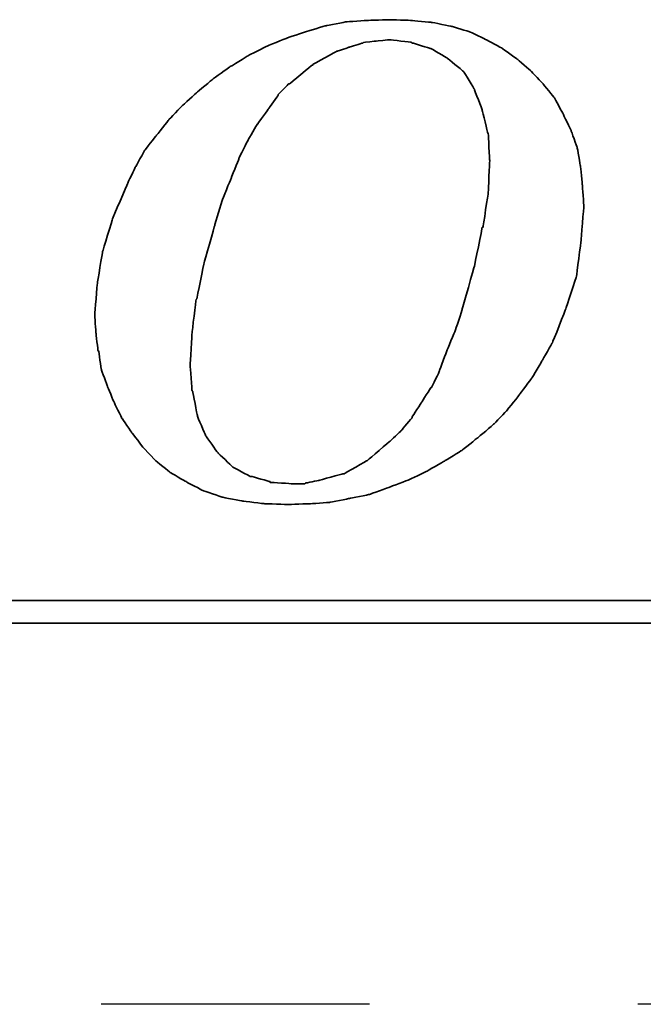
# Model space of a CAD drawing. Extents: x 473 to 1054, y -106 to 208.
# Tile 32 of 45: x 1026.94 to 1029.85, y -68.56 to -63.98. Entities that reach past the tile are written whole.
import ezdxf

# ---------------------------------------------------------------- set-up
doc = ezdxf.new("R2010")
doc.units = 0
doc.header["$MEASUREMENT"] = 0
doc.linetypes.add('CENTER', pattern=[2, 1.25, -0.25, 0.25, -0.25])
for name, color, linetype in [('CL', 1, 'CENTER'), ('DIM', 4, 'CONTINUOUS'), ('layer 1', 7, 'CONTINUOUS')]:
    doc.layers.add(name, color=color, linetype=linetype)

# ---------------------------------------------------------------- blocks, each defined once
blk = doc.blocks.new('TBI MOTION logo(完整正式版)')
at = {"layer": 'layer 1', "color": 22, "lineweight": 35}
for points, knots in [([(-11.34375, -6.98375), (-11.34375, -6.98375), (-10.91375, -7.43875), (-10.91375, -7.43875), (-10.91375, -7.43875), (-10.91375, -7.43875), (-10.38625, -7.87125), (-10.38625, -7.87125), (-10.38625, -7.87125), (-10.38625, -7.87125), (-9.81125, -8.20375), (-9.81125, -8.20375), (-9.81125, -8.20375), (-9.81125, -8.20375), (-9.21125, -8.51875), (-9.21125, -8.51875), (-9.21125, -8.51875), (-9.21125, -8.51875), (-8.51625, -8.75875), (-8.51625, -8.75875), (-8.51625, -8.75875), (-8.51625, -8.75875), (-7.77125, -8.90375), (-7.77125, -8.90375), (-7.77125, -8.90375), (-7.77125, -8.90375), (-6.97875, -8.99875), (-6.97875, -8.99875), (-6.97875, -8.99875), (-6.97875, -8.99875), (-6.14125, -9.02375), (-6.14125, -9.02375), (-6.14125, -9.02375), (-6.14125, -9.02375), (-5.37125, -8.99875), (-5.37125, -8.99875), (-5.37125, -8.99875), (-5.37125, -8.99875), (-4.65375, -8.94875), (-4.65375, -8.94875), (-4.65375, -8.94875), (-4.65375, -8.94875), (-3.93375, -8.80625), (-3.93375, -8.80625), (-3.93375, -8.80625), (-3.93375, -8.80625), (-3.21375, -8.66375), (-3.21375, -8.66375), (-3.21375, -8.66375), (-3.21375, -8.66375), (-2.49375, -8.39875), (-2.49375, -8.39875), (-2.49375, -8.39875), (-2.49375, -8.39875), (-1.79875, -8.13375), (-1.79875, -8.13375), (-1.79875, -8.13375), (-1.79875, -8.13375), (-1.17375, -7.84375), (-1.17375, -7.84375), (-1.17375, -7.84375), (-1.17375, -7.84375), (-0.52375, -7.46375), (-0.52375, -7.46375), (-0.52375, -7.46375), (-0.52375, -7.46375), (0.10124, -7.07875), (0.10124, -7.07875), (0.10124, -7.07875), (0.10124, -7.07875), (0.67625, -6.62375), (0.67625, -6.62375), (0.67625, -6.62375), (0.67625, -6.62375), (1.24874, -6.14375), (1.24874, -6.14375), (1.24874, -6.14375), (1.24874, -6.14375), (1.72874, -5.64125), (1.72874, -5.64125), (1.72874, -5.64125), (1.72874, -5.64125), (2.18624, -5.06375), (2.18624, -5.06375), (2.18624, -5.06375), (2.18624, -5.06375), (2.61625, -4.48874), (2.61625, -4.48874), (2.61625, -4.48874), (2.61625, -4.48874), (3.00125, -3.83874), (3.00125, -3.83874), (3.00125, -3.83874), (3.00125, -3.83874), (3.36124, -3.21374), (3.36124, -3.21374), (3.36124, -3.21374), (3.36124, -3.21374), (3.84374, -1.99125), (3.84374, -1.99125), (3.84374, -1.99125), (3.84374, -1.99125), (4.22625, -0.81875), (4.22625, -0.81875), (4.22625, -0.81875), (4.22625, -0.81875), (4.39125, 0.45624), (4.39125, 0.45624), (4.39125, 0.45624), (4.39125, 0.45624), (4.48874, 1.70124), (4.48874, 1.70124), (4.48874, 1.70124), (4.48874, 1.70124), (4.43874, 2.44625), (4.43874, 2.44625), (4.43874, 2.44625), (4.43874, 2.44625), (4.36874, 3.14125), (4.36874, 3.14125), (4.36874, 3.14125), (4.36874, 3.14125), (4.25125, 3.81125), (4.25125, 3.81125), (4.25125, 3.81125), (4.25125, 3.81125), (4.03124, 4.41125), (4.03124, 4.41125), (4.03124, 4.41125), (4.03124, 4.41125), (3.74374, 5.01125), (3.74374, 5.01125), (3.74374, 5.01125), (3.74374, 5.01125), (3.43124, 5.58875), (3.43124, 5.58875), (3.43124, 5.58875), (3.43124, 5.58875), (3.02625, 6.09125), (3.02625, 6.09125), (3.02625, 6.09125), (3.02625, 6.09125), (2.59374, 6.54875), (2.59374, 6.54875), (2.59374, 6.54875), (2.59374, 6.54875), (2.09124, 6.98125), (2.09124, 6.98125), (2.09124, 6.98125), (2.09124, 6.98125), (1.56124, 7.36625), (1.56124, 7.36625), (1.56124, 7.36625), (1.56124, 7.36625), (0.98624, 7.67625), (0.98624, 7.67625), (0.98624, 7.67625), (0.98624, 7.67625), (0.38624, 7.96375), (0.38624, 7.96375), (0.38624, 7.96375), (0.38624, 7.96375), (-0.25875, 8.15625), (-0.25875, 8.15625), (-0.25875, 8.15625), (-0.25875, 8.15625), (-0.98125, 8.30125), (-0.98125, 8.30125), (-0.98125, 8.30125), (-0.98125, 8.30125), (-1.70124, 8.37125), (-1.70124, 8.37125), (-1.70124, 8.37125), (-1.70124, 8.37125), (-2.49375, 8.39624), (-2.49375, 8.39624), (-2.49375, 8.39624), (-2.49375, 8.39624), (-3.28625, 8.37125), (-3.28625, 8.37125), (-3.28625, 8.37125), (-3.28625, 8.37125), (-4.05125, 8.32125), (-4.05125, 8.32125), (-4.05125, 8.32125), (-4.05125, 8.32125), (-4.77375, 8.18125), (-4.77375, 8.18125), (-4.77375, 8.18125), (-4.77375, 8.18125), (-5.51625, 7.96375), (-5.51625, 7.96375), (-5.51625, 7.96375), (-5.51625, 7.96375), (-6.21125, 7.72625), (-6.21125, 7.72625), (-6.21125, 7.72625), (-6.21125, 7.72625), (-6.92875, 7.43625), (-6.92875, 7.43625), (-6.92875, 7.43625), (-6.92875, 7.43625), (-7.57875, 7.10125), (-7.57875, 7.10125), (-7.57875, 7.10125), (-7.57875, 7.10125), (-8.24875, 6.69125), (-8.24875, 6.69125), (-8.24875, 6.69125), (-8.24875, 6.69125), (-8.84875, 6.26125), (-8.84875, 6.26125), (-8.84875, 6.26125), (-8.84875, 6.26125), (-9.42625, 5.78125), (-9.42625, 5.78125), (-9.42625, 5.78125), (-9.42625, 5.78125), (-9.95375, 5.30125), (-9.95375, 5.30125), (-9.95375, 5.30125), (-9.95375, 5.30125), (-10.43375, 4.79624), (-10.43375, 4.79624), (-10.43375, 4.79624), (-10.43375, 4.79624), (-10.88875, 4.22125), (-10.88875, 4.22125), (-10.88875, 4.22125), (-10.88875, 4.22125), (-11.29875, 3.69375), (-11.29875, 3.69375), (-11.29875, 3.69375), (-11.29875, 3.69375), (-11.63375, 3.09125), (-11.63375, 3.09125), (-11.63375, 3.09125), (-11.63375, 3.09125), (-11.91875, 2.49625), (-11.91875, 2.49625), (-11.91875, 2.49625), (-11.91875, 2.49625), (-12.44875, 1.24625), (-12.44875, 1.24625), (-12.44875, 1.24625), (-12.44875, 1.24625), (-12.80875, 0.06874), (-12.80875, 0.06874), (-12.80875, 0.06874), (-12.80875, 0.06874), (-12.99875, -1.07875), (-12.99875, -1.07875), (-12.99875, -1.07875), (-12.99875, -1.07875), (-13.09375, -2.18375), (-13.09375, -2.18375), (-13.09375, -2.18375), (-13.09375, -2.18375), (-13.04875, -2.85375), (-13.04875, -2.85375), (-13.04875, -2.85375), (-13.04875, -2.85375), (-12.97375, -3.50375), (-12.97375, -3.50375), (-12.97375, -3.50375), (-12.97375, -3.50375), (-12.95375, -3.50375), (-12.95375, -3.50375), (-12.95375, -3.50375), (-12.95375, -3.50375), (-12.85375, -4.17375), (-12.85375, -4.17375), (-12.85375, -4.17375), (-12.85375, -4.17375), (-12.63875, -4.77624), (-12.63875, -4.77624), (-12.63875, -4.77624), (-12.63875, -4.77624), (-12.39875, -5.35125), (-12.39875, -5.35125), (-12.39875, -5.35125), (-12.39875, -5.35125), (-12.11375, -5.92875), (-12.11375, -5.92875), (-12.11375, -5.92875), (-12.11375, -5.92875), (-11.75375, -6.45375), (-11.75375, -6.45375), (-11.75375, -6.45375), (-11.75375, -6.45375), (-11.34375, -6.98375), (-11.34375, -6.98375)], [0, 0, 0, 0, 0.01369863, 0.01369863, 0.01369863, 0.01369864, 0.02739726, 0.02739726, 0.02739726, 0.02739727, 0.04109589, 0.04109589, 0.04109589, 0.0410959, 0.05479452, 0.05479452, 0.05479452, 0.05479453, 0.06849315, 0.06849315, 0.06849315, 0.06849316, 0.08219178, 0.08219178, 0.08219178, 0.08219179, 0.09589041, 0.09589041, 0.09589041, 0.09589042, 0.10958904, 0.10958904, 0.10958904, 0.10958905, 0.12328767, 0.12328767, 0.12328767, 0.12328768, 0.1369863, 0.1369863, 0.1369863, 0.13698631, 0.15068493, 0.15068493, 0.15068493, 0.15068494, 0.16438356, 0.16438356, 0.16438356, 0.16438357, 0.17808219, 0.17808219, 0.17808219, 0.1780822, 0.19178082, 0.19178082, 0.19178082, 0.19178083, 0.20547945, 0.20547945, 0.20547945, 0.20547946, 0.21917808, 0.21917808, 0.21917808, 0.21917809, 0.23287671, 0.23287671, 0.23287671, 0.23287672, 0.24657534, 0.24657534, 0.24657534, 0.24657535, 0.26027397, 0.26027397, 0.26027397, 0.26027398, 0.2739726, 0.2739726, 0.2739726, 0.27397261, 0.28767123, 0.28767123, 0.28767123, 0.28767124, 0.30136986, 0.30136986, 0.30136986, 0.30136987, 0.31506849, 0.31506849, 0.31506849, 0.3150685, 0.32876712, 0.32876712, 0.32876712, 0.32876713, 0.34246575, 0.34246575, 0.34246575, 0.34246576, 0.35616438, 0.35616438, 0.35616438, 0.35616439, 0.36986301, 0.36986301, 0.36986301, 0.36986302, 0.38356164, 0.38356164, 0.38356164, 0.38356165, 0.39726027, 0.39726027, 0.39726027, 0.39726028, 0.4109589, 0.4109589, 0.4109589, 0.41095891, 0.42465753, 0.42465753, 0.42465753, 0.42465754, 0.43835616, 0.43835616, 0.43835616, 0.43835617, 0.45205479, 0.45205479, 0.45205479, 0.4520548, 0.46575342, 0.46575342, 0.46575342, 0.46575343, 0.47945205, 0.47945205, 0.47945205, 0.47945206, 0.49315068, 0.49315068, 0.49315068, 0.49315069, 0.50684932, 0.50684932, 0.50684932, 0.50684933, 0.52054795, 0.52054795, 0.52054795, 0.52054796, 0.53424658, 0.53424658, 0.53424658, 0.53424659, 0.54794521, 0.54794521, 0.54794521, 0.54794522, 0.56164384, 0.56164384, 0.56164384, 0.56164385, 0.57534247, 0.57534247, 0.57534247, 0.57534248, 0.5890411, 0.5890411, 0.5890411, 0.58904111, 0.60273973, 0.60273973, 0.60273973, 0.60273974, 0.61643836, 0.61643836, 0.61643836, 0.61643837, 0.63013699, 0.63013699, 0.63013699, 0.630137, 0.64383562, 0.64383562, 0.64383562, 0.64383563, 0.65753425, 0.65753425, 0.65753425, 0.65753426, 0.67123288, 0.67123288, 0.67123288, 0.67123289, 0.68493151, 0.68493151, 0.68493151, 0.68493152, 0.69863014, 0.69863014, 0.69863014, 0.69863015, 0.71232877, 0.71232877, 0.71232877, 0.71232878, 0.7260274, 0.7260274, 0.7260274, 0.72602741, 0.73972603, 0.73972603, 0.73972603, 0.73972604, 0.75342466, 0.75342466, 0.75342466, 0.75342467, 0.76712329, 0.76712329, 0.76712329, 0.7671233, 0.78082192, 0.78082192, 0.78082192, 0.78082193, 0.79452055, 0.79452055, 0.79452055, 0.79452056, 0.80821918, 0.80821918, 0.80821918, 0.80821919, 0.82191781, 0.82191781, 0.82191781, 0.82191782, 0.83561644, 0.83561644, 0.83561644, 0.83561645, 0.84931507, 0.84931507, 0.84931507, 0.84931508, 0.8630137, 0.8630137, 0.8630137, 0.86301371, 0.87671233, 0.87671233, 0.87671233, 0.87671234, 0.89041096, 0.89041096, 0.89041096, 0.89041097, 0.90410959, 0.90410959, 0.90410959, 0.9041096, 0.91780822, 0.91780822, 0.91780822, 0.91780823, 0.93150685, 0.93150685, 0.93150685, 0.93150686, 0.94520548, 0.94520548, 0.94520548, 0.94520549, 0.95890411, 0.95890411, 0.95890411, 0.95890412, 0.97260274, 0.97260274, 0.97260274, 0.97260275, 0.98630137, 0.98630137, 0.98630137, 0.98630138, 1, 1, 1, 1]), ([(-8.77875, 1.03124), (-8.77875, 1.03124), (-8.51625, 1.89625), (-8.51625, 1.89625), (-8.51625, 1.89625), (-8.51625, 1.89625), (-8.20375, 2.66375), (-8.20375, 2.66375), (-8.20375, 2.66375), (-8.20375, 2.66375), (-7.91625, 3.38125), (-7.91625, 3.38125), (-7.91625, 3.38125), (-7.91625, 3.38125), (-7.91625, 3.40624), (-7.91625, 3.40624), (-7.91625, 3.40624), (-7.91625, 3.40624), (-7.57875, 4.07624), (-7.57875, 4.07624), (-7.57875, 4.07624), (-7.57875, 4.07624), (-7.24375, 4.65125), (-7.24375, 4.65125), (-7.24375, 4.65125), (-7.24375, 4.65125), (-7.21875, 4.65125), (-7.21875, 4.65125), (-7.21875, 4.65125), (-7.21875, 4.65125), (-7.21875, 4.67624), (-7.21875, 4.67624), (-7.21875, 4.67624), (-7.21875, 4.67624), (-6.83625, 5.20375), (-6.83625, 5.20375), (-6.83625, 5.20375), (-6.83625, 5.20375), (-6.49875, 5.68625), (-6.49875, 5.68625), (-6.49875, 5.68625), (-6.49875, 5.68625), (-6.49875, 5.70625), (-6.49875, 5.70625), (-6.49875, 5.70625), (-6.49875, 5.70625), (-6.11625, 6.09125), (-6.11625, 6.09125), (-6.11625, 6.09125), (-6.11625, 6.09125), (-6.09125, 6.09125), (-6.09125, 6.09125), (-6.09125, 6.09125), (-6.09125, 6.09125), (-5.27375, 6.76625), (-5.27375, 6.76625), (-5.27375, 6.76625), (-5.27375, 6.76625), (-5.24875, 6.76625), (-5.24875, 6.76625), (-5.24875, 6.76625), (-5.24875, 6.76625), (-5.24875, 6.78625), (-5.24875, 6.78625), (-5.24875, 6.78625), (-5.24875, 6.78625), (-4.38875, 7.26624), (-4.38875, 7.26624), (-4.38875, 7.26624), (-4.38875, 7.26624), (-4.36125, 7.26624), (-4.36125, 7.26624), (-4.36125, 7.26624), (-4.36125, 7.26624), (-3.93375, 7.41125), (-3.93375, 7.41125), (-3.93375, 7.41125), (-3.93375, 7.41125), (-3.47375, 7.55625), (-3.47375, 7.55625), (-3.47375, 7.55625), (-3.47375, 7.55625), (-3.45375, 7.55625), (-3.45375, 7.55625), (-3.45375, 7.55625), (-3.45375, 7.55625), (-3.42875, 7.58124), (-3.42875, 7.58124), (-3.42875, 7.58124), (-3.42875, 7.58124), (-2.97375, 7.62625), (-2.97375, 7.62625), (-2.97375, 7.62625), (-2.97375, 7.62625), (-2.49375, 7.67625), (-2.49375, 7.67625), (-2.49375, 7.67625), (-2.49375, 7.67625), (-2.46875, 7.67625), (-2.46875, 7.67625), (-2.46875, 7.67625), (-2.46875, 7.67625), (-1.70124, 7.58124), (-1.70124, 7.58124), (-1.70124, 7.58124), (-1.70124, 7.58124), (-1.67875, 7.55625), (-1.67875, 7.55625), (-1.67875, 7.55625), (-1.67875, 7.55625), (-1.65375, 7.55625), (-1.65375, 7.55625), (-1.65375, 7.55625), (-1.65375, 7.55625), (-1.03125, 7.36625), (-1.03125, 7.36625), (-1.03125, 7.36625), (-1.03125, 7.36625), (-1.00625, 7.36625), (-1.00625, 7.36625), (-1.00625, 7.36625), (-1.00625, 7.36625), (-0.43124, 7.02624), (-0.43124, 7.02624), (-0.43124, 7.02624), (-0.43124, 7.02624), (-0.40625, 7.00624), (-0.40625, 7.00624), (-0.40625, 7.00624), (-0.40625, 7.00624), (0.12124, 6.57124), (0.12124, 6.57124), (0.12124, 6.57124), (0.12124, 6.57124), (0.14624, 6.54875), (0.14624, 6.54875), (0.14624, 6.54875), (0.14624, 6.54875), (0.17124, 6.52375), (0.17124, 6.52375), (0.17124, 6.52375), (0.17124, 6.52375), (0.55625, 5.89875), (0.55625, 5.89875), (0.55625, 5.89875), (0.55625, 5.89875), (0.55625, 5.87625), (0.55625, 5.87625), (0.55625, 5.87625), (0.55625, 5.87625), (0.84124, 5.15625), (0.84124, 5.15625), (0.84124, 5.15625), (0.84124, 5.15625), (0.84124, 5.13125), (0.84124, 5.13125), (0.84124, 5.13125), (0.84124, 5.13125), (1.03624, 4.31875), (1.03624, 4.31875), (1.03624, 4.31875), (1.03624, 4.31875), (1.05624, 4.31875), (1.05624, 4.31875), (1.05624, 4.31875), (1.05624, 4.31875), (1.05624, 4.29125), (1.05624, 4.29125), (1.05624, 4.29125), (1.05624, 4.29125), (1.10625, 3.33125), (1.10625, 3.33125), (1.10625, 3.33125), (1.10625, 3.33125), (1.10625, 3.30875), (1.10625, 3.30875), (1.10625, 3.30875), (1.10625, 3.30875), (1.05624, 2.20624), (1.05624, 2.20624), (1.05624, 2.20624), (1.05624, 2.20624), (1.05624, 2.18124), (1.05624, 2.18124), (1.05624, 2.18124), (1.05624, 2.18124), (0.86624, 0.93624), (0.86624, 0.93624), (0.86624, 0.93624), (0.86624, 0.93624), (0.84124, 0.93624), (0.84124, 0.93624), (0.84124, 0.93624), (0.84124, 0.93624), (0.55625, -0.45874), (0.55625, -0.45874), (0.55625, -0.45874), (0.55625, -0.45874), (0.12124, -1.99125), (0.12124, -1.99125), (0.12124, -1.99125), (0.12124, -1.99125), (0.12124, -2.01874), (0.12124, -2.01874), (0.12124, -2.01874), (0.12124, -2.01874), (-0.13874, -2.78375), (-0.13874, -2.78375), (-0.13874, -2.78375), (-0.13874, -2.78375), (-0.43124, -3.50375), (-0.43124, -3.50375), (-0.43124, -3.50375), (-0.43124, -3.50375), (-0.69375, -4.19875), (-0.69375, -4.19875), (-0.69375, -4.19875), (-0.69375, -4.19875), (-0.69375, -4.22375), (-0.69375, -4.22375), (-0.69375, -4.22375), (-0.69375, -4.22375), (-0.98125, -4.82374), (-0.98125, -4.82374), (-0.98125, -4.82374), (-0.98125, -4.82374), (-1.00625, -4.82374), (-1.00625, -4.82374), (-1.00625, -4.82374), (-1.00625, -4.82374), (-1.33875, -5.35125), (-1.33875, -5.35125), (-1.33875, -5.35125), (-1.33875, -5.35125), (-1.67875, -5.87875), (-1.67875, -5.87875), (-1.67875, -5.87875), (-1.67875, -5.87875), (-1.67875, -5.90375), (-1.67875, -5.90375), (-1.67875, -5.90375), (-1.67875, -5.90375), (-2.05875, -6.35875), (-2.05875, -6.35875), (-2.05875, -6.35875), (-2.05875, -6.35875), (-2.08375, -6.38375), (-2.08375, -6.38375), (-2.08375, -6.38375), (-2.08375, -6.38375), (-2.46875, -6.74375), (-2.46875, -6.74375), (-2.46875, -6.74375), (-2.46875, -6.74375), (-3.25875, -7.41625), (-3.25875, -7.41625), (-3.25875, -7.41625), (-3.25875, -7.41625), (-3.28625, -7.43875), (-3.28625, -7.43875), (-3.28625, -7.43875), (-3.28625, -7.43875), (-4.12375, -7.91875), (-4.12375, -7.91875), (-4.12375, -7.91875), (-4.12375, -7.91875), (-4.14875, -7.91875), (-4.14875, -7.91875), (-4.14875, -7.91875), (-4.14875, -7.91875), (-4.17125, -7.91875), (-4.17125, -7.91875), (-4.17125, -7.91875), (-4.17125, -7.91875), (-5.03375, -8.15875), (-5.03375, -8.15875), (-5.03375, -8.15875), (-5.03375, -8.15875), (-5.51625, -8.25625), (-5.51625, -8.25625), (-5.51625, -8.25625), (-5.51625, -8.25625), (-5.54125, -8.27875), (-5.54125, -8.27875), (-5.54125, -8.27875), (-5.54125, -8.27875), (-5.56375, -8.27875), (-5.56375, -8.27875), (-5.56375, -8.27875), (-5.56375, -8.27875), (-5.99625, -8.27875), (-5.99625, -8.27875), (-5.99625, -8.27875), (-5.99625, -8.27875), (-6.76375, -8.23125), (-6.76375, -8.23125), (-6.76375, -8.23125), (-6.76375, -8.23125), (-6.78875, -8.23125), (-6.78875, -8.23125), (-6.78875, -8.23125), (-6.78875, -8.23125), (-6.78875, -8.20375), (-6.78875, -8.20375), (-6.78875, -8.20375), (-6.78875, -8.20375), (-7.45875, -8.01375), (-7.45875, -8.01375), (-7.45875, -8.01375), (-7.45875, -8.01375), (-7.48375, -8.01375), (-7.48375, -8.01375), (-7.48375, -8.01375), (-7.48375, -8.01375), (-7.50875, -8.01375), (-7.50875, -8.01375), (-7.50875, -8.01375), (-7.50875, -8.01375), (-8.13125, -7.67875), (-8.13125, -7.67875), (-8.13125, -7.67875), (-8.13125, -7.67875), (-8.15625, -7.65375), (-8.15625, -7.65375), (-8.15625, -7.65375), (-8.15625, -7.65375), (-8.65875, -7.17375), (-8.65875, -7.17375), (-8.65875, -7.17375), (-8.65875, -7.17375), (-8.68375, -7.14875), (-8.68375, -7.14875), (-8.68375, -7.14875), (-8.68375, -7.14875), (-9.08875, -6.57375), (-9.08875, -6.57375), (-9.08875, -6.57375), (-9.08875, -6.57375), (-9.11375, -6.54875), (-9.11375, -6.54875), (-9.11375, -6.54875), (-9.11375, -6.54875), (-9.11375, -6.52875), (-9.11375, -6.52875), (-9.11375, -6.52875), (-9.11375, -6.52875), (-9.40375, -5.85375), (-9.40375, -5.85375), (-9.40375, -5.85375), (-9.40375, -5.85375), (-9.40375, -5.82875), (-9.40375, -5.82875), (-9.40375, -5.82875), (-9.40375, -5.82875), (-9.56875, -4.96875), (-9.56875, -4.96875), (-9.56875, -4.96875), (-9.56875, -4.96875), (-9.59375, -4.94375), (-9.59375, -4.94375), (-9.59375, -4.94375), (-9.59375, -4.94375), (-9.66375, -4.03375), (-9.66375, -4.03375), (-9.66375, -4.03375), (-9.66375, -4.03375), (-9.66375, -4.00875), (-9.66375, -4.00875), (-9.66375, -4.00875), (-9.66375, -4.00875), (-9.59375, -2.85375), (-9.59375, -2.85375), (-9.59375, -2.85375), (-9.59375, -2.85375), (-9.45125, -1.65875), (-9.45125, -1.65875), (-9.45125, -1.65875), (-9.45125, -1.65875), (-9.42625, -1.63375), (-9.42625, -1.63375), (-9.42625, -1.63375), (-9.42625, -1.63375), (-9.16125, -0.33875), (-9.16125, -0.33875), (-9.16125, -0.33875), (-9.16125, -0.33875), (-8.77875, 1.00624), (-8.77875, 1.00624), (-8.77875, 1.00624), (-8.77875, 1.00624), (-8.77875, 1.03124), (-8.77875, 1.03124)], [0, 0, 0, 0, 0.01020408, 0.01020408, 0.01020408, 0.01020409, 0.02040816, 0.02040816, 0.02040816, 0.02040817, 0.03061224, 0.03061224, 0.03061224, 0.03061225, 0.04081633, 0.04081633, 0.04081633, 0.04081634, 0.05102041, 0.05102041, 0.05102041, 0.05102042, 0.06122449, 0.06122449, 0.06122449, 0.0612245, 0.07142857, 0.07142857, 0.07142857, 0.07142858, 0.08163265, 0.08163265, 0.08163265, 0.08163266, 0.09183673, 0.09183673, 0.09183673, 0.09183674, 0.10204082, 0.10204082, 0.10204082, 0.10204083, 0.1122449, 0.1122449, 0.1122449, 0.11224491, 0.12244898, 0.12244898, 0.12244898, 0.12244899, 0.13265306, 0.13265306, 0.13265306, 0.13265307, 0.14285714, 0.14285714, 0.14285714, 0.14285715, 0.15306122, 0.15306122, 0.15306122, 0.15306123, 0.16326531, 0.16326531, 0.16326531, 0.16326532, 0.17346939, 0.17346939, 0.17346939, 0.1734694, 0.18367347, 0.18367347, 0.18367347, 0.18367348, 0.19387755, 0.19387755, 0.19387755, 0.19387756, 0.20408163, 0.20408163, 0.20408163, 0.20408164, 0.21428571, 0.21428571, 0.21428571, 0.21428572, 0.2244898, 0.2244898, 0.2244898, 0.22448981, 0.23469388, 0.23469388, 0.23469388, 0.23469389, 0.24489796, 0.24489796, 0.24489796, 0.24489797, 0.25510204, 0.25510204, 0.25510204, 0.25510205, 0.26530612, 0.26530612, 0.26530612, 0.26530613, 0.2755102, 0.2755102, 0.2755102, 0.27551021, 0.28571429, 0.28571429, 0.28571429, 0.2857143, 0.29591837, 0.29591837, 0.29591837, 0.29591838, 0.30612245, 0.30612245, 0.30612245, 0.30612246, 0.31632653, 0.31632653, 0.31632653, 0.31632654, 0.32653061, 0.32653061, 0.32653061, 0.32653062, 0.33673469, 0.33673469, 0.33673469, 0.3367347, 0.34693878, 0.34693878, 0.34693878, 0.34693879, 0.35714286, 0.35714286, 0.35714286, 0.35714287, 0.36734694, 0.36734694, 0.36734694, 0.36734695, 0.37755102, 0.37755102, 0.37755102, 0.37755103, 0.3877551, 0.3877551, 0.3877551, 0.38775511, 0.39795918, 0.39795918, 0.39795918, 0.39795919, 0.40816327, 0.40816327, 0.40816327, 0.40816328, 0.41836735, 0.41836735, 0.41836735, 0.41836736, 0.42857143, 0.42857143, 0.42857143, 0.42857144, 0.43877551, 0.43877551, 0.43877551, 0.43877552, 0.44897959, 0.44897959, 0.44897959, 0.4489796, 0.45918367, 0.45918367, 0.45918367, 0.45918368, 0.46938776, 0.46938776, 0.46938776, 0.46938777, 0.47959184, 0.47959184, 0.47959184, 0.47959185, 0.48979592, 0.48979592, 0.48979592, 0.48979593, 0.5, 0.5, 0.5, 0.50000001, 0.51020408, 0.51020408, 0.51020408, 0.51020409, 0.52040816, 0.52040816, 0.52040816, 0.52040817, 0.53061224, 0.53061224, 0.53061224, 0.53061225, 0.54081633, 0.54081633, 0.54081633, 0.54081634, 0.55102041, 0.55102041, 0.55102041, 0.55102042, 0.56122449, 0.56122449, 0.56122449, 0.5612245, 0.57142857, 0.57142857, 0.57142857, 0.57142858, 0.58163265, 0.58163265, 0.58163265, 0.58163266, 0.59183673, 0.59183673, 0.59183673, 0.59183674, 0.60204082, 0.60204082, 0.60204082, 0.60204083, 0.6122449, 0.6122449, 0.6122449, 0.61224491, 0.62244898, 0.62244898, 0.62244898, 0.62244899, 0.63265306, 0.63265306, 0.63265306, 0.63265307, 0.64285714, 0.64285714, 0.64285714, 0.64285715, 0.65306122, 0.65306122, 0.65306122, 0.65306123, 0.66326531, 0.66326531, 0.66326531, 0.66326532, 0.67346939, 0.67346939, 0.67346939, 0.6734694, 0.68367347, 0.68367347, 0.68367347, 0.68367348, 0.69387755, 0.69387755, 0.69387755, 0.69387756, 0.70408163, 0.70408163, 0.70408163, 0.70408164, 0.71428571, 0.71428571, 0.71428571, 0.71428572, 0.7244898, 0.7244898, 0.7244898, 0.72448981, 0.73469388, 0.73469388, 0.73469388, 0.73469389, 0.74489796, 0.74489796, 0.74489796, 0.74489797, 0.75510204, 0.75510204, 0.75510204, 0.75510205, 0.76530612, 0.76530612, 0.76530612, 0.76530613, 0.7755102, 0.7755102, 0.7755102, 0.77551021, 0.78571429, 0.78571429, 0.78571429, 0.7857143, 0.79591837, 0.79591837, 0.79591837, 0.79591838, 0.80612245, 0.80612245, 0.80612245, 0.80612246, 0.81632653, 0.81632653, 0.81632653, 0.81632654, 0.82653061, 0.82653061, 0.82653061, 0.82653062, 0.83673469, 0.83673469, 0.83673469, 0.8367347, 0.84693878, 0.84693878, 0.84693878, 0.84693879, 0.85714286, 0.85714286, 0.85714286, 0.85714287, 0.86734694, 0.86734694, 0.86734694, 0.86734695, 0.87755102, 0.87755102, 0.87755102, 0.87755103, 0.8877551, 0.8877551, 0.8877551, 0.88775511, 0.89795918, 0.89795918, 0.89795918, 0.89795919, 0.90816327, 0.90816327, 0.90816327, 0.90816328, 0.91836735, 0.91836735, 0.91836735, 0.91836736, 0.92857143, 0.92857143, 0.92857143, 0.92857144, 0.93877551, 0.93877551, 0.93877551, 0.93877552, 0.94897959, 0.94897959, 0.94897959, 0.9489796, 0.95918367, 0.95918367, 0.95918367, 0.95918368, 0.96938776, 0.96938776, 0.96938776, 0.96938777, 0.97959184, 0.97959184, 0.97959184, 0.97959185, 0.98979592, 0.98979592, 0.98979592, 0.98979593, 1, 1, 1, 1]), ([(75.90875, -9.47875), (75.90875, -9.47875), (75.90875, -12.28625), (75.90875, -12.28625), (75.90875, -12.28625), (75.90875, -12.28625), (75.90875, -12.47875), (75.90875, -12.47875), (75.90875, -12.47875), (75.90875, -12.47875), (75.71625, -12.47875), (75.71625, -12.47875), (75.71625, -12.47875), (75.71625, -12.47875), (-88.32875, -12.47875), (-88.32875, -12.47875), (-88.32875, -12.47875), (-88.32875, -12.47875), (-88.32875, -13.29375), (-88.32875, -13.29375), (-88.32875, -13.29375), (-88.32875, -13.29375), (82.89125, -13.29375), (82.89125, -13.29375), (82.89125, -13.29375), (82.89125, -13.29375), (75.90875, -9.47875), (75.90875, -9.47875)], [0, 0, 0, 0, 0.14285714, 0.14285714, 0.14285714, 0.14285715, 0.28571429, 0.28571429, 0.28571429, 0.2857143, 0.42857143, 0.42857143, 0.42857143, 0.42857144, 0.57142857, 0.57142857, 0.57142857, 0.57142858, 0.71428571, 0.71428571, 0.71428571, 0.71428572, 0.85714286, 0.85714286, 0.85714286, 0.85714287, 1, 1, 1, 1])]:
    blk.add_open_spline(points, degree=3, knots=knots, dxfattribs=at)

msp = doc.modelspace()

# ---------------------------------------------------------------- linework, layer by layer
at = {"layer": 'CL', "color": 7, "ltscale": 5}
msp.add_line((1046.0706, -68.5642), (997.0706, -68.5642), dxfattribs=at)

# ---------------------------------------------------------------- block references
at = {"layer": 'DIM', "xscale": 0.1295999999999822, "yscale": 0.1295999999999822, "zscale": 0.1295999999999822}
msp.add_blockref('TBI MOTION logo(完整正式版)', (1028.9871, -65.0669), dxfattribs=at)

doc.saveas('drawing.dxf')
